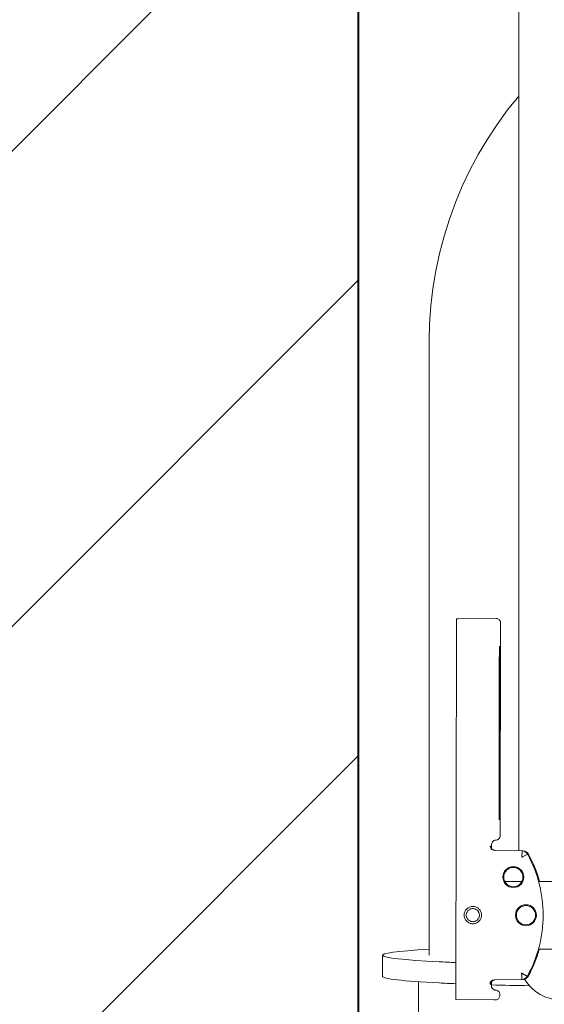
# Model space of a CAD drawing. Header units: millimetres. Extents: x -1893473 to 1546619, y -568027 to 942944.
# Tile 254 of 256: x 170196 to 170319, y -495370 to -495138. Entities that reach past the tile are written whole.
import ezdxf
from ezdxf.enums import TextEntityAlignment as Align

# ---------------------------------------------------------------- set-up
doc = ezdxf.new("R2010")
doc.units = ezdxf.units.MM
doc.header["$LTSCALE"] = 0.2
doc.layers.get('0').update_dxf_attribs({"lineweight": 0})
for name, color, linetype, lineweight in [('!! 0_Opis_pom', 9, 'Continuous', 13), ('!! 1_hatch projektowane ściany', 4, 'Continuous', 5), ('!! 1_OPIS POM NOWE', 140, 'Continuous', 5), ('!! 1_PROJ Sciany', 2, 'Continuous', 40), ('P-Opis nadproża', 150, 'Continuous', 9)]:
    doc.layers.add(name, color=color, linetype=linetype, lineweight=lineweight)
doc.layers.add('!!_@ wypos sanit nd', color=7, linetype='Continuous', lineweight=0, plot=False)
doc.styles.add('ARIAL', font='tahoma.ttf')

# ---------------------------------------------------------------- blocks, each defined once
blk = doc.blocks.new('A$C4ebe9e89')
for points in [[(-0.18941, 0.18181), (-0.19441, 0.18181)], [(-0.19567, 0.17331), (-0.20939, 0.17331)], [(-0.18941, 0.17081), (-0.04454, 0.17081), (-0.04035, 0.17071), (-0.03616, 0.17042), (-0.032, 0.16993), (-0.02786, 0.16925), (-0.02376, 0.16837), (-0.0197, 0.16731), (-0.0157, 0.16606), (-0.01176, 0.16462), (-0.00789, 0.163), (-0.0041, 0.1612), (-0.0004, 0.15923), (0.0032, 0.15708), (0.00671, 0.15478), (0.0101, 0.1523), (0.01337, 0.14968)], [(-0.19839, 0.16455), (-0.11148, 0.16437)], [(-0.19593, 0.15629), (-0.19608, 0.15629), (-0.19638, 0.15629), (-0.19593, 0.1562), (-0.19577, 0.15614), (-0.19563, 0.15605), (-0.19551, 0.15594), (-0.1954, 0.15581), (-0.19532, 0.15567), (-0.19526, 0.15551), (-0.19523, 0.15535)], [(-0.16479, 0.14865), (-0.16466, 0.1552), (-0.16464, 0.15536), (-0.1646, 0.15551), (-0.16454, 0.15566), (-0.16445, 0.15579), (-0.16435, 0.15591), (-0.16422, 0.15601), (-0.16408, 0.15609), (-0.16394, 0.15614), (-0.16348, 0.15622), (-0.1638, 0.15623), (-0.16395, 0.15623)], [(-0.12195, 0.15427), (-0.15195, 0.15433)], [(-0.15195, 0.15423), (-0.12195, 0.15417)], [(-0.172, 0.15297), (-0.172, 0.14892)], [(0.16493, 0.14968), (-0.16477, 0.14968)], [(-0.172, 0.14497), (-0.172, 0.08036)]]:
    blk.add_lwpolyline(points)
for points in [[(-0.19989, 0.16454), (-0.19995, 0.15554, 0.009369), (-0.19993, 0.15511), (-0.19991, 0.15494), (-0.19986, 0.15477), (-0.19978, 0.15461), (-0.19968, 0.15447), (-0.19955, 0.15435), (-0.1994, 0.15426), (-0.19924, 0.15419), (-0.19907, 0.15415), (-0.19895, 0.15414), (-0.1988, 0.15414)], [(-0.16412, 0.15607), (-0.16324, 0.15607), (-0.16303, 0.15604), (-0.16282, 0.15598), (-0.16264, 0.15587), (-0.16249, 0.15572), (-0.16236, 0.15555), (-0.16228, 0.15535), (-0.16224, 0.15515, 0.002299), (-0.16224, 0.15503, 0.40455), (-0.16124, 0.15406), (-0.11145, 0.15396), (-0.11127, 0.15396), (-0.11111, 0.15396), (-0.11099, 0.15396), (-0.11083, 0.15397), (-0.11065, 0.15401), (-0.11048, 0.15408), (-0.11033, 0.15418), (-0.1102, 0.1543), (-0.11009, 0.15445), (-0.11001, 0.15461), (-0.10996, 0.15479), (-0.10995, 0.15497), (-0.10997, 0.16396), (-0.10998, 0.16435)], [(-0.19576, 0.15613), (-0.19665, 0.15613, 0.282591), (-0.19753, 0.15558), (-0.19757, 0.15549), (-0.19761, 0.15538), (-0.19763, 0.15529), (-0.19764, 0.15514, -0.415352), (-0.19864, 0.15414)], [(-0.19623, 0.15644), (-0.19587, 0.15638), (-0.19555, 0.15617), (-0.19533, 0.15585), (-0.19523, 0.1555), (-0.19513, 0.14894), (-0.19513, 0.14888, 0.265347), (-0.19435, 0.14762, 0.125711), (-0.17997, 0.14391, 0.125711), (-0.16558, 0.14756, 0.26954), (-0.16479, 0.14885), (-0.16467, 0.1554), (-0.16464, 0.15562), (-0.16456, 0.15583), (-0.16444, 0.15601), (-0.16428, 0.15617), (-0.16409, 0.15628), (-0.16388, 0.15635), (-0.16368, 0.15638)], [(-0.15993, 0.04968), (-0.17248, 0.04968, 0.405519), (-0.172, 0.05018), (-0.172, 0.05088, 0.414214), (-0.1725, 0.05138), (-0.1875, 0.05138, 0.414214), (-0.188, 0.05088), (-0.188, 0.05018, 0.405519), (-0.18751, 0.04968), (-0.19, 0.04968, -0.414214), (-0.2, 0.05968), (-0.2, 0.13968, -0.266001), (-0.19506, 0.1483)], [(-0.19512, 0.14869), (-0.19511, 0.1485), (-0.19509, 0.1484), (-0.19506, 0.1483), (-0.19503, 0.1482), (-0.19498, 0.1481), (-0.19493, 0.148), (-0.19488, 0.14791), (-0.19482, 0.14782), (-0.19475, 0.14774), (-0.19467, 0.14766), (-0.1946, 0.14759), (-0.19451, 0.14753), (-0.19443, 0.14747), (-0.19434, 0.14742), (-0.19358, 0.14701), (-0.19281, 0.14663), (-0.19203, 0.14628), (-0.19124, 0.14594), (-0.19044, 0.14563), (-0.18964, 0.14534), (-0.18882, 0.14507), (-0.188, 0.14483), (-0.188, 0.06856, 0.414214)], [(-0.172, 0.14478), (-0.17117, 0.14502), (-0.17034, 0.14528), (-0.16952, 0.14557), (-0.16871, 0.14588), (-0.16791, 0.14622), (-0.16712, 0.14657), (-0.16635, 0.14695), (-0.16558, 0.14736), (-0.16557, 0.14736, 0.269546), (-0.16479, 0.14865)]]:
    blk.add_lwpolyline(points, format="xyb")
for points in [[(-0.17994, 0.16256), (-0.17974, 0.16255), (-0.17954, 0.16252), (-0.17934, 0.16247), (-0.17915, 0.1624), (-0.17897, 0.16231), (-0.1788, 0.16221), (-0.17864, 0.16209), (-0.17849, 0.16196), (-0.17836, 0.16181), (-0.17824, 0.16165), (-0.17813, 0.16147), (-0.17805, 0.16129), (-0.17798, 0.1611), (-0.17793, 0.16091), (-0.1779, 0.16071), (-0.17789, 0.16051), (-0.1779, 0.16031), (-0.17793, 0.16011), (-0.17798, 0.15991), (-0.17805, 0.15972), (-0.17814, 0.15954), (-0.17824, 0.15937), (-0.17836, 0.15921), (-0.1785, 0.15906), (-0.17865, 0.15893), (-0.17881, 0.15881), (-0.17898, 0.1587), (-0.17916, 0.15862), (-0.17935, 0.15855), (-0.17955, 0.1585), (-0.17975, 0.15847), (-0.17995, 0.15846), (-0.18015, 0.15847), (-0.18035, 0.1585), (-0.18054, 0.15855), (-0.18073, 0.15862), (-0.18091, 0.15871), (-0.18108, 0.15881), (-0.18124, 0.15893), (-0.18139, 0.15907), (-0.18153, 0.15922), (-0.18165, 0.15938), (-0.18175, 0.15955), (-0.18184, 0.15973), (-0.1819, 0.15992), (-0.18195, 0.16012), (-0.18198, 0.16031), (-0.18199, 0.16052), (-0.18198, 0.16072), (-0.18195, 0.16091), (-0.1819, 0.16111), (-0.18183, 0.1613), (-0.18175, 0.16148), (-0.18164, 0.16165), (-0.18152, 0.16181), (-0.18139, 0.16196), (-0.18124, 0.1621), (-0.18108, 0.16222), (-0.1809, 0.16232), (-0.18072, 0.1624), (-0.18053, 0.16247), (-0.18034, 0.16252), (-0.18014, 0.16255)], [(-0.17994, 0.16205), (-0.17979, 0.16205), (-0.17964, 0.16202), (-0.17949, 0.16199), (-0.17935, 0.16194), (-0.17921, 0.16187), (-0.17908, 0.16179), (-0.17896, 0.1617), (-0.17884, 0.1616), (-0.17874, 0.16149), (-0.17865, 0.16136), (-0.17857, 0.16123), (-0.17851, 0.1611), (-0.17846, 0.16095), (-0.17842, 0.1608), (-0.1784, 0.16065), (-0.17839, 0.1605), (-0.1784, 0.16035), (-0.17842, 0.1602), (-0.17846, 0.16005), (-0.17851, 0.15991), (-0.17858, 0.15977), (-0.17866, 0.15964), (-0.17875, 0.15952), (-0.17885, 0.15941), (-0.17896, 0.1593), (-0.17908, 0.15921), (-0.17921, 0.15914), (-0.17935, 0.15907), (-0.1795, 0.15902), (-0.17964, 0.15898), (-0.17979, 0.15896), (-0.17995, 0.15895), (-0.1801, 0.15896), (-0.18025, 0.15899), (-0.18039, 0.15902), (-0.18054, 0.15907), (-0.18067, 0.15914), (-0.18081, 0.15922), (-0.18093, 0.15931), (-0.18104, 0.15941), (-0.18114, 0.15952), (-0.18123, 0.15965), (-0.18131, 0.15978), (-0.18138, 0.15991), (-0.18143, 0.16006), (-0.18146, 0.16021), (-0.18148, 0.16036), (-0.18149, 0.16051), (-0.18148, 0.16066), (-0.18146, 0.16081), (-0.18142, 0.16096), (-0.18137, 0.1611), (-0.18131, 0.16124), (-0.18123, 0.16137), (-0.18114, 0.16149), (-0.18104, 0.1616), (-0.18092, 0.1617), (-0.1808, 0.1618), (-0.18067, 0.16187), (-0.18053, 0.16194), (-0.18039, 0.16199), (-0.18024, 0.16203), (-0.18009, 0.16205)]]:
    blk.add_lwpolyline(points, close=True)
for points in [[(-0.19435, 0.14766), (-0.19435, 0.14766), (-0.19435, 0.14766), (-0.19435, 0.14766), (-0.19435, 0.14766), (-0.19435, 0.14766), (-0.19434, 0.14766), (-0.19434, 0.14766), (-0.19434, 0.14766), (-0.19434, 0.14766), (-0.19434, 0.14766), (-0.19435, 0.14766), (-0.19435, 0.14766), (-0.19435, 0.14766), (-0.19435, 0.14766), (-0.19435, 0.14766), (-0.19435, 0.14766), (-0.19435, 0.14766), (-0.19435, 0.14766), (-0.19435, 0.14767), (-0.19435, 0.14767), (-0.19435, 0.14767), (-0.19435, 0.14767), (-0.19435, 0.14767), (-0.19435, 0.14767), (-0.19435, 0.14768), (-0.19434, 0.14768), (-0.19434, 0.14768), (-0.19434, 0.14769), (-0.19434, 0.14769), (-0.19433, 0.1477), (-0.19433, 0.1477), (-0.19433, 0.14771), (-0.19433, 0.14771), (-0.19433, 0.14772), (-0.19432, 0.14772), (-0.19432, 0.14773), (-0.19432, 0.14773), (-0.19431, 0.14774), (-0.19431, 0.14774), (-0.19431, 0.14775), (-0.1943, 0.14776), (-0.1943, 0.14776), (-0.1943, 0.14777), (-0.19429, 0.14778), (-0.19429, 0.14779), (-0.19428, 0.14779), (-0.19428, 0.1478), (-0.19428, 0.14781), (-0.19427, 0.14782), (-0.19427, 0.14783), (-0.19426, 0.14784), (-0.19426, 0.14784), (-0.19425, 0.14785), (-0.19425, 0.14786), (-0.19424, 0.14787), (-0.19424, 0.14788), (-0.19423, 0.14789), (-0.19423, 0.1479), (-0.19422, 0.14791), (-0.19421, 0.14792), (-0.19421, 0.14793), (-0.1942, 0.14794), (-0.1942, 0.14796), (-0.19419, 0.14797), (-0.19418, 0.14798), (-0.19418, 0.14799), (-0.19417, 0.148), (-0.19416, 0.14801), (-0.19416, 0.14803), (-0.19415, 0.14804), (-0.19414, 0.14806), (-0.19412, 0.14809), (-0.19411, 0.14812), (-0.19409, 0.14814), (-0.19408, 0.14817), (-0.19406, 0.1482), (-0.19405, 0.14823), (-0.19395, 0.14841), (-0.19393, 0.14844), (-0.19389, 0.14851), (-0.19388, 0.14854), (-0.19386, 0.14858), (-0.19384, 0.14861), (-0.19382, 0.14864), (-0.1938, 0.14868), (-0.19378, 0.14871), (-0.19376, 0.14875), (-0.19375, 0.14877), (-0.19375, 0.14878), (-0.19374, 0.14878), (-0.19373, 0.1488), (-0.19373, 0.14881), (-0.19372, 0.14882), (-0.19372, 0.14883), (-0.19371, 0.14884), (-0.19371, 0.14885), (-0.1937, 0.14885), (-0.1937, 0.14886), (-0.1937, 0.14886), (-0.1937, 0.14886), (-0.1937, 0.14887), (-0.1937, 0.14887), (-0.19369, 0.14888), (-0.19369, 0.14889), (-0.19369, 0.14889), (-0.19368, 0.1489), (-0.19368, 0.1489), (-0.19368, 0.1489), (-0.19368, 0.14891), (-0.19367, 0.14891), (-0.19367, 0.14892), (-0.19366, 0.14892), (-0.19366, 0.14892), (-0.19365, 0.14893), (-0.19365, 0.14893), (-0.19364, 0.14894), (-0.19364, 0.14894), (-0.19364, 0.14894), (-0.19363, 0.14895), (-0.19363, 0.14895), (-0.19363, 0.14896), (-0.19363, 0.14896), (-0.19363, 0.14896), (-0.19363, 0.14897), (-0.19363, 0.14897), (-0.19363, 0.14898), (-0.19363, 0.14898), (-0.19363, 0.14899), (-0.19363, 0.14899), (-0.19364, 0.14899), (-0.19364, 0.149), (-0.19364, 0.149), (-0.19364, 0.149), (-0.19365, 0.149), (-0.19365, 0.149), (-0.19365, 0.149), (-0.19365, 0.149), (-0.19365, 0.149), (-0.19365, 0.149), (-0.19366, 0.149), (-0.19366, 0.149), (-0.19366, 0.149), (-0.19366, 0.149), (-0.19366, 0.149), (-0.19367, 0.149), (-0.19367, 0.149), (-0.19367, 0.149), (-0.19367, 0.149), (-0.19368, 0.149), (-0.19368, 0.149), (-0.19368, 0.149), (-0.19369, 0.149), (-0.19369, 0.14899), (-0.1937, 0.14899), (-0.1937, 0.14899), (-0.1937, 0.14899), (-0.19371, 0.14899), (-0.19371, 0.14899), (-0.19371, 0.14899), (-0.19372, 0.14898), (-0.19372, 0.14898), (-0.19373, 0.14898), (-0.19373, 0.14898), (-0.19373, 0.14898), (-0.19374, 0.14898), (-0.19374, 0.14898), (-0.19375, 0.14898), (-0.19375, 0.14899), (-0.19376, 0.14899), (-0.19376, 0.14899), (-0.19376, 0.14899), (-0.19377, 0.14899), (-0.19377, 0.14899), (-0.19377, 0.14899), (-0.19378, 0.14899), (-0.19378, 0.14899), (-0.19378, 0.14899), (-0.19378, 0.14899), (-0.19378, 0.14899), (-0.19379, 0.14899), (-0.19379, 0.14899), (-0.19379, 0.14899), (-0.1938, 0.14899), (-0.1938, 0.14899), (-0.19381, 0.14899), (-0.19381, 0.14899), (-0.19382, 0.14899), (-0.19382, 0.14899), (-0.19383, 0.14899), (-0.19384, 0.14899), (-0.19385, 0.14899), (-0.19385, 0.14899), (-0.19386, 0.14899), (-0.19387, 0.14899), (-0.19388, 0.14899), (-0.19388, 0.14899), (-0.19389, 0.14898), (-0.1939, 0.14898), (-0.19391, 0.14898), (-0.19392, 0.14898), (-0.19397, 0.14898), (-0.19398, 0.14898), (-0.19399, 0.14898), (-0.194, 0.14898), (-0.19401, 0.14898), (-0.19402, 0.14898), (-0.19403, 0.14898), (-0.19404, 0.14898), (-0.19406, 0.14898), (-0.19407, 0.14898), (-0.19408, 0.14898), (-0.19409, 0.14898), (-0.1941, 0.14898), (-0.19411, 0.14898), (-0.19416, 0.14898), (-0.19419, 0.14898), (-0.19421, 0.14898), (-0.19424, 0.14898), (-0.19426, 0.14898), (-0.19428, 0.14898), (-0.19431, 0.14898), (-0.19433, 0.14898), (-0.19435, 0.14898), (-0.19438, 0.14897), (-0.19455, 0.14897), (-0.19457, 0.14897), (-0.19459, 0.14897), (-0.19461, 0.14897), (-0.19463, 0.14897), (-0.19464, 0.14897), (-0.19465, 0.14897), (-0.19466, 0.14897), (-0.19467, 0.14897), (-0.19468, 0.14897), (-0.19469, 0.14897), (-0.1947, 0.14897), (-0.19471, 0.14897), (-0.19472, 0.14897), (-0.19473, 0.14897), (-0.19473, 0.14897), (-0.19474, 0.14897), (-0.19475, 0.14897), (-0.19476, 0.14897), (-0.19477, 0.14897), (-0.19478, 0.14897), (-0.19479, 0.14897), (-0.19479, 0.14897), (-0.1948, 0.14897), (-0.19481, 0.14897), (-0.19482, 0.14896), (-0.19483, 0.14896), (-0.19483, 0.14896), (-0.19484, 0.14896), (-0.19485, 0.14896), (-0.19486, 0.14896), (-0.19486, 0.14896), (-0.19487, 0.14896), (-0.19488, 0.14896), (-0.19489, 0.14896), (-0.19489, 0.14896), (-0.1949, 0.14896), (-0.19491, 0.14896), (-0.19491, 0.14896), (-0.19492, 0.14896), (-0.19493, 0.14896), (-0.19493, 0.14896), (-0.19494, 0.14896), (-0.19495, 0.14896), (-0.19495, 0.14896), (-0.19496, 0.14896), (-0.19497, 0.14896), (-0.19498, 0.14896), (-0.19499, 0.14896), (-0.19499, 0.14896), (-0.195, 0.14896), (-0.19501, 0.14896), (-0.19501, 0.14896), (-0.19502, 0.14896), (-0.19502, 0.14896), (-0.19503, 0.14896), (-0.19503, 0.14896), (-0.19504, 0.14896), (-0.19504, 0.14896), (-0.19504, 0.14896), (-0.19505, 0.14896), (-0.19505, 0.14896), (-0.19506, 0.14896), (-0.19506, 0.14896), (-0.19506, 0.14896), (-0.19507, 0.14896), (-0.19507, 0.14896), (-0.19508, 0.14896), (-0.19508, 0.14896), (-0.19508, 0.14896), (-0.19509, 0.14896), (-0.19509, 0.14896), (-0.19509, 0.14896), (-0.1951, 0.14896), (-0.1951, 0.14896), (-0.1951, 0.14896), (-0.1951, 0.14896), (-0.19511, 0.14896), (-0.19511, 0.14896), (-0.19511, 0.14896), (-0.19511, 0.14896), (-0.19511, 0.14896), (-0.19512, 0.14896), (-0.19512, 0.14896), (-0.19512, 0.14896), (-0.19512, 0.14896), (-0.19512, 0.14896), (-0.19512, 0.14896), (-0.19512, 0.14895), (-0.19513, 0.14895), (-0.19513, 0.14895), (-0.19513, 0.14895), (-0.19513, 0.14895), (-0.19513, 0.14895), (-0.19513, 0.14895), (-0.19513, 0.14895), (-0.19513, 0.14895), (-0.19513, 0.14895), (-0.19513, 0.14895), (-0.19513, 0.14895), (-0.19513, 0.14895), (-0.19513, 0.14895), (-0.19513, 0.14895), (-0.19513, 0.14896), (-0.19513, 0.14896), (-0.19513, 0.14896), (-0.19513, 0.14896), (-0.19513, 0.14896), (-0.19513, 0.14896), (-0.19513, 0.14896), (-0.19513, 0.14896), (-0.19513, 0.14896), (-0.19513, 0.14896), (-0.19513, 0.14896), (-0.19513, 0.14896), (-0.19513, 0.14896), (-0.19513, 0.14896), (-0.19513, 0.14896), (-0.19513, 0.14895), (-0.19513, 0.14895, 0.269547)], [(-0.1648, 0.14889), (-0.16481, 0.14889), (-0.16484, 0.1489), (-0.16497, 0.1489), (-0.16603, 0.14893), (-0.16612, 0.14893), (-0.16616, 0.14893), (-0.1662, 0.14893), (-0.16623, 0.14894), (-0.16627, 0.14895), (-0.1663, 0.14893), (-0.1663, 0.1489), (-0.16627, 0.14888), (-0.16625, 0.14885), (-0.16623, 0.14881), (-0.16621, 0.14878), (-0.16619, 0.14875), (-0.16561, 0.14767), (-0.16559, 0.14763), (-0.16558, 0.1476, 0.269546)]]:
    blk.add_lwpolyline(points, format="xyb", close=True)
for centre, radius in [((-0.17096, 0.15095), 0.00247), ((-0.17096, 0.15095), 0.00227), ((-0.17997, 0.14797), 0.00247), ((-0.17997, 0.14797), 0.00227)]:
    blk.add_circle(centre, radius)
for centre, major_axis, ratio, start_param, end_param in [((-0.18941, 0.12581), (0, 0.056), 0.04256, 5.645661, 6.988802), ((-0.19441, 0.12581), (0, 0.056), 0.04256, 0, 0.705617), ((-0.19441, 0.12581), (0, 0.056), 0.04256, 0.705617, 0.806963), ((-0.18941, 0.12581), (0, 0.056), 0.04256, 0.705617, 0.807212), ((-0.19839, 0.16453), (-0.0015, 0), 0.008726, 4.712674, 6.283151), ((-0.11148, 0.16436), (-0.0015, 0), 0.008726, 3.141878, 4.712682), ((-0.19663, 0.15713), (-0.000002, -0.001), 0.000289, 6.274459, 6.283185), ((-0.19441, 0.12581), (0, 0.056), 0.04256, 0.998527, 1.179108), ((-0.16324, 0.15707), (-0.000002, -0.001), 0.000289, 6.274459, 6.283185), ((-0.19879, 0.15514), (-0.000011, -0.001), 0.706875, 0, 0.012337), ((-0.19844, 0.15414), (-0.000501, 0.000001), 0.008726, 0.786107, 1.14947), ((-0.19864, 0.15514), (-0.000006, -0.001), 0.408573, 0, 0.00956), ((-0.15195, 0.15428), (0.0055, -0.00001), 0.008726, 1.571085, 4.712678), ((-0.12195, 0.15422), (0.0055, -0.00001), 0.008726, 4.712678, 7.854271), ((-0.19463, 0.14876), (-0.0005, -0.000008), 0.017454, 0, 0.000137), ((-0.16529, 0.14886), (0.0005, -0.00001), 0.000006, 6.282744, 6.283185)]:
    blk.add_ellipse(centre, major_axis=major_axis, ratio=ratio, start_param=start_param, end_param=end_param)
blk = doc.blocks.new('A$C2EB40A8D')
at = {"layer": '!! 1_hatch projektowane ściany'}
h = blk.add_hatch(dxfattribs=at)
h.set_pattern_fill('ANSI31', color=256, scale=25)
h.set_pattern_definition([(45, (-604946.8, 1976053.4), (-56.1266008, 56.1266008), [])])
h.paths.add_polyline_path([(9048.87011, -2387.48603), (9048.87011, -2267.48603), (6607.5648, -2267.48603), (6607.5648, -167.48603), (9048.87011, -176.23787), (9048.87011, -47.48603), (6527.5648, -47.48603), (6527.5648, 600.01397), (6407.5648, 600.01397), (6407.5648, -3034.98603), (6527.5648, -3034.98603), (6527.5648, -2387.48603)])
blk.add_lwpolyline([(9048.87011, -2387.48603), (9048.87011, -2267.48603), (6607.5648, -2267.48603), (6607.5648, -167.48603), (9048.87011, -176.23787), (9048.87011, -47.48603), (6527.5648, -47.48603), (6527.5648, 600.01397), (6407.5648, 600.01397), (6407.5648, -3034.98603), (6527.5648, -3034.98603), (6527.5648, -2387.48603)], close=True, dxfattribs=at)
at = {"layer": '!! 1_PROJ Sciany'}
blk.add_lwpolyline([(6607.5648, -2267.48603), (6607.5648, -167.48603), (9048.87011, -167.48603)], dxfattribs=at)
at = {"layer": '!!_@ wypos sanit nd', "xscale": 1000, "yscale": 1000, "zscale": 1000, "rotation": 89.99999999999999}
blk.add_blockref('A$C4ebe9e89', (6795.0648, -767.48142), dxfattribs=at)
at = {"layer": '!! 0_Opis_pom', "ltscale": 0.7, "style": 'ARIAL'}
for tag, p in [('B1,21', (-891.77727, 31796.97458)), ('A1,16', (-13651.31084, 31587.95236)), ('B1,19', (-5798.61305, 31587.22944)), ('B1/17', (-9701.43347, 31565.05244)), ('1,23', (10805.41388, 31565.05244)), ('1,22', (4526.58954, 31507.65132)), ('A1,1', (-16866.13618, 31459.3792)), ('B1,18', (-7791.62894, 31330.08444)), ('B1,20', (-2961.4347, 31167.05787)), ('A1,6', (-19287.17717, 30923.71998)), ('B1,1', (14135.63445, 30913.92963)), ('B1,3', (17346.74696, 30023.81022)), ('B1,4', (29817.71501, 29157.67457)), ('A1,5', (-23454.5385, 28820.77901)), ('A1,2', (-17502.57721, 28602.57524)), ('B1,2D', (2616.16402, 28559.52261)), ('A1,15', (-13651.31084, 28261.46046)), ('B1,4', (29883.58177, 28158.35876)), ('B1,2B', (18801.54781, 27650.12382)), ('B1,2A', (13086.7373, 27376.04393)), ('A1,3', (-16846.27912, 25980.40356)), ('B1,8', (9089.53994, 25356.27639)), ('B1,6', (31915.87888, 23754.79829)), ('A1,4', (-24010.17576, 23559.17399)), ('B1,14', (-11621.32288, 23261.44183)), ('B1,13', (-3080.55208, 22924.09997)), ('B1,5', (29245.49088, 22896.69268)), ('B1,10', (3982.60923, 22874.21277)), ('B1,9', (5634.43488, 22623.92098)), ('B1,2C', (13327.26639, 22378.5328)), ('B1,7', (16398.41175, 22348.28836)), ('B1,11', (5553.20442, 20939.83877)), ('B1,12', (3693.27174, 20628.72148)), ('C1,3', (5969.08376, 16336.01084)), ('C1,2', (11955.93711, 11671.55655)), ('C1,1', (15659.17205, 11415.94196)), ('C1,4', (5140.00888, 9205.5831)), ('C1,5', (5680.4486, 6154.54995)), ('C1,10', (16327.05085, 6080.66085)), ('C1,9', (16526.57171, 3173.45283)), ('C1,6', (6367.37903, 2771.84181)), ('D0,18', (-1981.87701, -110.73158)), ('D0,7', (-13531.42299, -1159.67649)), ('C1,7', (7275.77161, -1303.00991)), ('D0,17', (2064.87671, -1345.69113)), ('D0,3', (-9324.21674, -1442.63631)), ('D0,6', (-17529.61851, -1957.37463)), ('D0,10', (-21369.4432, -2140.60378)), ('D,09', (-12990.08379, -2746.32902)), ('D0,2', (-5516.19514, -3101.87722)), ('D0,16', (2266.73061, -3284.15369)), ('D0,8', (-14357.79539, -3567.69719)), ('D0,5', (-10461.54478, -3629.26575)), ('D0,4', (-8396.53404, -4353.7937)), ('D0,15', (1974.41895, -5205.84774)), ('D0,1', (-5633.49598, -5662.48534)), ('D0,11', (-23334.09291, -6045.78706)), ('D0,12', (-22436.85763, -9302.9678)), ('D0,13', (-22436.85763, -11581.16526)), ('D0,14', (-13645.94445, -11884.57769))]:
    blk.add_attdef(tag, text='', height=119.68, dxfattribs=at).set_placement(p, align=Align.MIDDLE_CENTER)
at = {"layer": '!! 1_OPIS POM NOWE', "style": 'ARIAL'}
for tag, p in [('C1.7A', (7769.3756, 685.765)), ('C1.7C', (7655.80151, -2045.04756)), ('C1.8B', (10935.93068, -2107.41983)), ('C1.8A', (13897.39715, -2120.69016)), ('C1.7B', (8274.43201, -3270.18959)), ('E1.2', (16701.02923, -5331.07351)), ('E1.5E', (21974.23379, -5463.99012)), ('E1.5D', (24989.27391, -5785.36474)), ('E1.1', (8357.81567, -5851.01076)), ('E1.5C', (25222.53959, -6394.64172)), ('E1.5B', (27694.70831, -7009.86571)), ('E1.6', (5279.46063, -8141.28746)), ('E1.5A', (25547.9555, -8495.18994)), ('E1.5G', (23977.19473, -9792.46695)), ('E1.5F', (22414.7084, -9822.66389)), ('E1,4', (13935.69867, -10458.20073)), ('E1.5L', (28030.8296, -11267.7725)), ('E1.3', (5639.18862, -11994.01941)), ('E1.5H', (23988.49716, -12231.38049)), ('E1.5K', (27714.73934, -12977.98364)), ('E1.5I', (22290.68736, -13989.9049)), ('E1.5J', (27095.71534, -16088.17469))]:
    blk.add_attdef(tag, text='', height=119.68, dxfattribs=at).set_placement(p, align=Align.MIDDLE_CENTER)

msp = doc.modelspace()

# ---------------------------------------------------------------- block references
at = {"layer": 'P-Opis nadproża', "color": 4}
msp.add_blockref('A$C2EB40A8D', (163667.94092, -494401.63474), dxfattribs=at)

doc.saveas('drawing.dxf')
